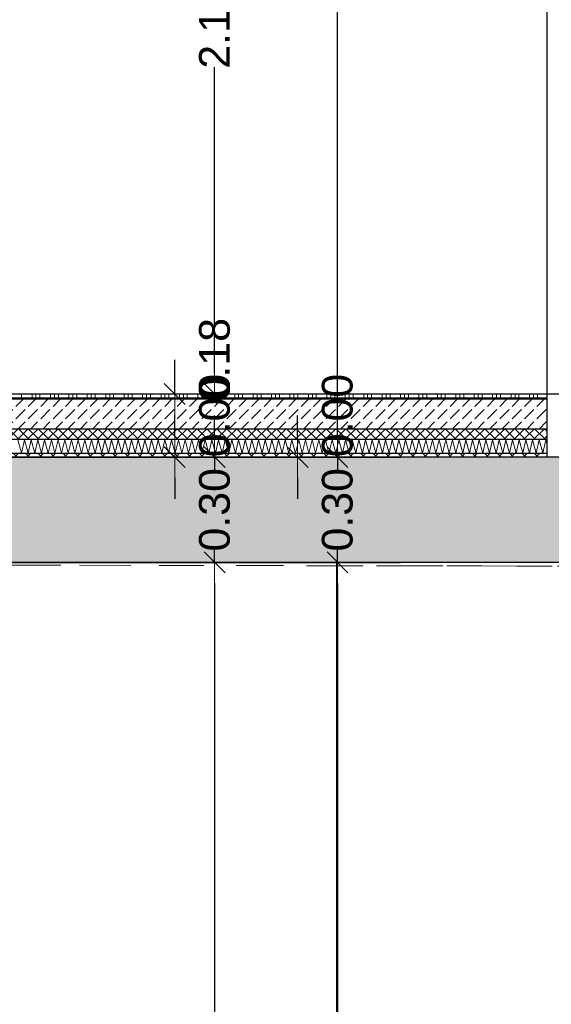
# Model space of a CAD drawing. Header units: metres. Extents: x -27.8 to 39.4, y -22.2 to 2.8.
# Tile 38 of 80: x 10.6 to 12.1, y -11.9 to -9.1. Entities that reach past the tile are written whole.
import ezdxf

# ---------------------------------------------------------------- set-up
doc = ezdxf.new("R2010")
doc.units = ezdxf.units.M
doc.header["$LTSCALE"] = 0.4
doc.header["$MEASUREMENT"] = 0
doc.linetypes.add('Strichlinie', pattern=[0.2, 0.15, -0.05])
doc.linetypes.add('Strichlinie_ lang', pattern=[0.529167, 0.3175, -0.211667])
doc.layers.get('0').update_dxf_attribs({"color": 8, "lineweight": 9})
doc.layers.get('Defpoints').update_dxf_attribs({"color": 8, "lineweight": 9})
for name, color, linetype in [('Neubau_A-Decken', 8, 'Continuous'), ('Neubau_A-STB Wände', 8, 'Continuous'), ('Neubau_A-TB Wände', 8, 'Continuous'), ('Neubau_B-Bodenaufbau', 8, 'Continuous'), ('Neubau_T-Bemaßung', 8, 'Continuous')]:
    doc.layers.add(name, color=color, linetype=linetype)
doc.layers.add('S-Linien _ Schraffuren.2D', color=8, linetype='Continuous', lineweight=9)
doc.styles.add('ERSTELLTER_STIL_2', font='arial.ttf')
doc.dimstyles.new('ERSTELLTER_STIL__1', dxfattribs={"dimtxt": 0.0875, "dimasz": 0.059375, "dimexe": 0.18, "dimexo": 0.0625, "dimgap": 0, "dimtad": 1, "dimzin": 0, "dimdsep": 46, "dimtxsty": 'ERSTELLTER_STIL_2', "dimblk": 'ARROWHEAD_6', "dimblk1": 'ARROWHEAD_6', "dimblk2": 'ARROWHEAD_6', "dimcen": 0.09, "dimclrd": 7, "dimclre": 7, "dimclrt": 7, "dimazin": 0, "dimtfac": 1, "dimtdec": 4, "dimtmove": 0, "dimatfit": 3, "dimfxl": 1, "dimtolj": 1, "dimtzin": 0, "dimarcsym": 0})

# ---------------------------------------------------------------- blocks, each defined once
blk = doc.blocks.new('ARROWHEAD_6')
at = {"color": 0, "linetype": 'Continuous', "lineweight": 0}
for p, q in [((-0.5, -0.5), (0.5, 0.5)), ((0, 0), (-1, 0))]:
    blk.add_line(p, q, dxfattribs=at)
blk = doc.blocks.new('*D380')
at = {"layer": 'Defpoints', "color": 0, "linetype": 'Continuous', "transparency": 16777216}
for p in [(11.1831, -10.655), (16.03, -10.655), (3.575, -14.405)]:
    blk.add_point(p, dxfattribs=at)
at = {"layer": 'Neubau_T-Bemaßung', "linetype": 'Continuous', "lineweight": -2, "transparency": 16777216}
for p, q in [((15.9675, -10.655), (11.0031, -10.655)), ((11.1831, -10.7144), (11.1831, -12.3528)), ((11.1831, -14.3456), (11.1831, -12.5807)), ((3.6375, -14.405), (11.3631, -14.405))]:
    blk.add_line(p, q, dxfattribs=at)
at = {"layer": 'Neubau_T-Bemaßung', "linetype": 'Continuous', "lineweight": -2, "transparency": 16777216, "xscale": 0.059375, "yscale": 0.059375, "zscale": 0.059375}
for p, rotation in [((11.1831, -10.655), 90), ((11.1831, -14.405), 270)]:
    blk.add_blockref('ARROWHEAD_6', p, dxfattribs=dict(at, rotation=rotation))
at = {"layer": 'Neubau_T-Bemaßung', "linetype": 'Continuous', "transparency": 16777216, "insert": (11.1831, -12.4668), "char_height": 0.0875, "attachment_point": 5, "rotation": 90, "style": 'ERSTELLTER_STIL_2'}
blk.add_mtext('\\A1;3.75', dxfattribs=at)
blk = doc.blocks.new('*D381')
at = {"layer": 'Defpoints', "color": 0, "linetype": 'Continuous', "transparency": 16777216}
for p in [(-0.3, -10.355), (11.1831, -10.355), (16.03, -10.655)]:
    blk.add_point(p, dxfattribs=at)
at = {"layer": 'Neubau_T-Bemaßung', "linetype": 'Continuous', "lineweight": -2, "transparency": 16777216}
for p, q in [((11.1831, -10.2956), (11.1831, -10.2363)), ((-0.2375, -10.355), (11.3631, -10.355)), ((11.1831, -10.355), (11.1831, -10.3917)), ((11.1831, -10.655), (11.1831, -10.6186)), ((15.9675, -10.655), (11.0031, -10.655)), ((11.1831, -10.7144), (11.1831, -10.7737))]:
    blk.add_line(p, q, dxfattribs=at)
at = {"layer": 'Neubau_T-Bemaßung', "linetype": 'Continuous', "lineweight": -2, "transparency": 16777216, "xscale": 0.059375, "yscale": 0.059375, "zscale": 0.059375}
for p, rotation in [((11.1831, -10.355), 270), ((11.1831, -10.655), 90)]:
    blk.add_blockref('ARROWHEAD_6', p, dxfattribs=dict(at, rotation=rotation))
at = {"layer": 'Neubau_T-Bemaßung', "linetype": 'Continuous', "transparency": 16777216, "insert": (11.1831, -10.5051), "char_height": 0.0875, "attachment_point": 5, "rotation": 90, "style": 'ERSTELLTER_STIL_2'}
blk.add_mtext('\\A1;0.30', dxfattribs=at)
blk = doc.blocks.new('*D382')
at = {"layer": 'Defpoints', "color": 0, "linetype": 'Continuous', "transparency": 16777216}
for p in [(-0.3, -10.355), (-0.3, -10.355), (11.0696, -10.355)]:
    blk.add_point(p, dxfattribs=at)
at = {"layer": 'Neubau_T-Bemaßung', "linetype": 'Continuous', "lineweight": -2, "transparency": 16777216}
for p, q in [((11.0696, -10.2956), (11.0696, -10.2363)), ((-0.2375, -10.355), (11.2496, -10.355)), ((-0.2375, -10.355), (11.2496, -10.355)), ((11.0696, -10.4144), (11.0696, -10.4738))]:
    blk.add_line(p, q, dxfattribs=at)
at = {"layer": 'Neubau_T-Bemaßung', "linetype": 'Continuous', "lineweight": -2, "transparency": 16777216, "xscale": 0.059375, "yscale": 0.059375, "zscale": 0.059375}
for rotation in [270, 90]:
    blk.add_blockref('ARROWHEAD_6', (11.0696, -10.355), dxfattribs=dict(at, rotation=rotation))
at = {"layer": 'Neubau_T-Bemaßung', "linetype": 'Continuous', "transparency": 16777216, "insert": (11.1831, -10.2363), "char_height": 0.0875, "attachment_point": 5, "rotation": 90, "style": 'ERSTELLTER_STIL_2'}
blk.add_mtext('\\A1;0.00', dxfattribs=at)
blk = doc.blocks.new('*D383')
at = {"layer": 'Defpoints', "color": 0, "linetype": 'Continuous', "transparency": 16777216}
for p in [(11.0694, -10.175), (33.092, -10.175), (-0.3, -10.355)]:
    blk.add_point(p, dxfattribs=at)
at = {"layer": 'Neubau_T-Bemaßung', "linetype": 'Continuous', "lineweight": -2, "transparency": 16777216}
for p, q in [((11.0694, -10.175), (11.0694, -10.0772)), ((33.0295, -10.175), (10.8894, -10.175)), ((11.0694, -10.2956), (11.0694, -10.2344)), ((-0.2375, -10.355), (11.2494, -10.355))]:
    blk.add_line(p, q, dxfattribs=at)
at = {"layer": 'Neubau_T-Bemaßung', "linetype": 'Continuous', "lineweight": -2, "transparency": 16777216, "xscale": 0.059375, "yscale": 0.059375, "zscale": 0.059375}
for p, rotation in [((11.0694, -10.175), 90), ((11.0694, -10.355), 270)]:
    blk.add_blockref('ARROWHEAD_6', p, dxfattribs=dict(at, rotation=rotation))
at = {"layer": 'Neubau_T-Bemaßung', "linetype": 'Continuous', "transparency": 16777216, "insert": (11.1831, -10.0772), "char_height": 0.0875, "attachment_point": 5, "rotation": 90, "style": 'ERSTELLTER_STIL_2'}
blk.add_mtext('\\A1;0.18', dxfattribs=at)
blk = doc.blocks.new('*D384')
at = {"layer": 'Defpoints', "color": 0, "linetype": 'Continuous', "transparency": 16777216}
for p in [(11.1831, -8.075), (11.3559, -8.075), (33.092, -10.175)]:
    blk.add_point(p, dxfattribs=at)
at = {"layer": 'Neubau_T-Bemaßung', "linetype": 'Continuous', "lineweight": -2, "transparency": 16777216}
for p, q in [((11.2934, -8.075), (11.0031, -8.075)), ((11.1831, -8.1344), (11.1831, -9.0143)), ((11.1831, -10.1156), (11.1831, -9.2427)), ((33.0295, -10.175), (11.0031, -10.175))]:
    blk.add_line(p, q, dxfattribs=at)
at = {"layer": 'Neubau_T-Bemaßung', "linetype": 'Continuous', "lineweight": -2, "transparency": 16777216, "xscale": 0.059375, "yscale": 0.059375, "zscale": 0.059375}
for p, rotation in [((11.1831, -8.075), 90), ((11.1831, -10.175), 270)]:
    blk.add_blockref('ARROWHEAD_6', p, dxfattribs=dict(at, rotation=rotation))
at = {"layer": 'Neubau_T-Bemaßung', "linetype": 'Continuous', "transparency": 16777216, "insert": (11.1831, -9.1285), "char_height": 0.0875, "attachment_point": 5, "rotation": 90, "style": 'ERSTELLTER_STIL_2'}
blk.add_mtext('\\A1;2.10', dxfattribs=at)
blk = doc.blocks.new('*D395')
at = {"layer": 'Defpoints', "color": 0, "linetype": 'Continuous', "transparency": 16777216}
for p in [(3.575, -10.655), (11.5331, -10.655), (16.28, -14.555)]:
    blk.add_point(p, dxfattribs=at)
at = {"layer": 'Neubau_T-Bemaßung', "linetype": 'Continuous', "lineweight": -2, "transparency": 16777216}
for p, q in [((3.6375, -10.655), (11.7131, -10.655)), ((11.5331, -10.7144), (11.5331, -12.495)), ((11.5331, -14.4956), (11.5331, -12.722)), ((16.2175, -14.555), (11.3531, -14.555))]:
    blk.add_line(p, q, dxfattribs=at)
at = {"layer": 'Neubau_T-Bemaßung', "linetype": 'Continuous', "lineweight": -2, "transparency": 16777216, "xscale": 0.059375, "yscale": 0.059375, "zscale": 0.059375}
for p, rotation in [((11.5331, -10.655), 90), ((11.5331, -14.555), 270)]:
    blk.add_blockref('ARROWHEAD_6', p, dxfattribs=dict(at, rotation=rotation))
at = {"layer": 'Neubau_T-Bemaßung', "linetype": 'Continuous', "transparency": 16777216, "insert": (11.5331, -12.6085), "char_height": 0.0875, "attachment_point": 5, "rotation": 90, "style": 'ERSTELLTER_STIL_2'}
blk.add_mtext('\\A1;3.90', dxfattribs=at)
blk = doc.blocks.new('*D396')
at = {"layer": 'Defpoints', "color": 0, "linetype": 'Continuous', "transparency": 16777216}
for p in [(-0.3, -10.355), (11.5331, -10.355), (3.575, -10.655)]:
    blk.add_point(p, dxfattribs=at)
at = {"layer": 'Neubau_T-Bemaßung', "linetype": 'Continuous', "lineweight": -2, "transparency": 16777216}
for p, q in [((11.5331, -10.2956), (11.5331, -10.2363)), ((-0.2375, -10.355), (11.7131, -10.355)), ((11.5331, -10.355), (11.5331, -10.3917)), ((11.5331, -10.655), (11.5331, -10.6186)), ((3.6375, -10.655), (11.7131, -10.655)), ((11.5331, -10.7144), (11.5331, -10.7737))]:
    blk.add_line(p, q, dxfattribs=at)
at = {"layer": 'Neubau_T-Bemaßung', "linetype": 'Continuous', "lineweight": -2, "transparency": 16777216, "xscale": 0.059375, "yscale": 0.059375, "zscale": 0.059375}
for p, rotation in [((11.5331, -10.355), 270), ((11.5331, -10.655), 90)]:
    blk.add_blockref('ARROWHEAD_6', p, dxfattribs=dict(at, rotation=rotation))
at = {"layer": 'Neubau_T-Bemaßung', "linetype": 'Continuous', "transparency": 16777216, "insert": (11.5331, -10.5051), "char_height": 0.0875, "attachment_point": 5, "rotation": 90, "style": 'ERSTELLTER_STIL_2'}
blk.add_mtext('\\A1;0.30', dxfattribs=at)
blk = doc.blocks.new('*D397')
at = {"layer": 'Defpoints', "color": 0, "linetype": 'Continuous', "transparency": 16777216}
for p in [(-0.3, -10.355), (-0.3, -10.355), (11.4196, -10.355)]:
    blk.add_point(p, dxfattribs=at)
at = {"layer": 'Neubau_T-Bemaßung', "linetype": 'Continuous', "lineweight": -2, "transparency": 16777216}
for p, q in [((11.4196, -10.2956), (11.4196, -10.2363)), ((-0.2375, -10.355), (11.5996, -10.355)), ((-0.2375, -10.355), (11.5996, -10.355)), ((11.4196, -10.4144), (11.4196, -10.4738))]:
    blk.add_line(p, q, dxfattribs=at)
at = {"layer": 'Neubau_T-Bemaßung', "linetype": 'Continuous', "lineweight": -2, "transparency": 16777216, "xscale": 0.059375, "yscale": 0.059375, "zscale": 0.059375}
for rotation in [270, 90]:
    blk.add_blockref('ARROWHEAD_6', (11.4196, -10.355), dxfattribs=dict(at, rotation=rotation))
at = {"layer": 'Neubau_T-Bemaßung', "linetype": 'Continuous', "transparency": 16777216, "insert": (11.5331, -10.2363), "char_height": 0.0875, "attachment_point": 5, "rotation": 90, "style": 'ERSTELLTER_STIL_2'}
blk.add_mtext('\\A1;0.00', dxfattribs=at)
blk = doc.blocks.new('*D398')
at = {"layer": 'Defpoints', "color": 0, "linetype": 'Continuous', "transparency": 16777216}
for p in [(11.5331, -6.495), (23.73, -6.495), (-0.3, -10.355)]:
    blk.add_point(p, dxfattribs=at)
at = {"layer": 'Neubau_T-Bemaßung', "linetype": 'Continuous', "lineweight": -2, "transparency": 16777216}
for p, q in [((23.6675, -6.495), (11.3531, -6.495)), ((11.5331, -6.5544), (11.5331, -8.3149)), ((11.5331, -10.2956), (11.5331, -8.5421)), ((-0.2375, -10.355), (11.7131, -10.355))]:
    blk.add_line(p, q, dxfattribs=at)
at = {"layer": 'Neubau_T-Bemaßung', "linetype": 'Continuous', "lineweight": -2, "transparency": 16777216, "xscale": 0.059375, "yscale": 0.059375, "zscale": 0.059375}
for p, rotation in [((11.5331, -6.495), 90), ((11.5331, -10.355), 270)]:
    blk.add_blockref('ARROWHEAD_6', p, dxfattribs=dict(at, rotation=rotation))
at = {"layer": 'Neubau_T-Bemaßung', "linetype": 'Continuous', "transparency": 16777216, "insert": (11.5331, -8.4285), "char_height": 0.0875, "attachment_point": 5, "rotation": 90, "style": 'ERSTELLTER_STIL_2'}
blk.add_mtext('\\A1;3.86', dxfattribs=at)
blk = doc.blocks.new('*D405')
at = {"layer": 'Defpoints', "color": 0, "linetype": 'Continuous', "transparency": 16777216}
for p in [(1.4797, -10.175), (33.092, -10.175), (-0.3, -10.355)]:
    blk.add_point(p, dxfattribs=at)
at = {"layer": 'Neubau_T-Bemaßung', "linetype": 'Continuous', "lineweight": -2, "transparency": 16777216}
for p, q in [((1.4797, -10.175), (1.4797, -10.0772)), ((33.0295, -10.175), (1.2997, -10.175)), ((1.4797, -10.2956), (1.4797, -10.2344)), ((-0.2375, -10.355), (1.6597, -10.355))]:
    blk.add_line(p, q, dxfattribs=at)
at = {"layer": 'Neubau_T-Bemaßung', "linetype": 'Continuous', "lineweight": -2, "transparency": 16777216, "xscale": 0.059375, "yscale": 0.059375, "zscale": 0.059375}
for p, rotation in [((1.4797, -10.175), 90), ((1.4797, -10.355), 270)]:
    blk.add_blockref('ARROWHEAD_6', p, dxfattribs=dict(at, rotation=rotation))
at = {"layer": 'Neubau_T-Bemaßung', "linetype": 'Continuous', "transparency": 16777216, "insert": (1.5934, -10.0772), "char_height": 0.0875, "attachment_point": 5, "rotation": 90, "style": 'ERSTELLTER_STIL_2'}
blk.add_mtext('\\A1;0.18', dxfattribs=at)
blk = doc.blocks.new('*D406')
at = {"layer": 'Defpoints', "color": 0, "linetype": 'Continuous', "transparency": 16777216}
for p in [(1.5934, -6.825), (7.9525, -6.825), (33.092, -10.175)]:
    blk.add_point(p, dxfattribs=at)
at = {"layer": 'Neubau_T-Bemaßung', "linetype": 'Continuous', "lineweight": -2, "transparency": 16777216}
for p, q in [((7.89, -6.825), (1.4134, -6.825)), ((1.5934, -6.8844), (1.5934, -8.3896)), ((1.5934, -10.1156), (1.5934, -8.6174)), ((33.0295, -10.175), (1.4134, -10.175))]:
    blk.add_line(p, q, dxfattribs=at)
at = {"layer": 'Neubau_T-Bemaßung', "linetype": 'Continuous', "lineweight": -2, "transparency": 16777216, "xscale": 0.059375, "yscale": 0.059375, "zscale": 0.059375}
for p, rotation in [((1.5934, -6.825), 90), ((1.5934, -10.175), 270)]:
    blk.add_blockref('ARROWHEAD_6', p, dxfattribs=dict(at, rotation=rotation))
at = {"layer": 'Neubau_T-Bemaßung', "linetype": 'Continuous', "transparency": 16777216, "insert": (1.5934, -8.5035), "char_height": 0.0875, "attachment_point": 5, "rotation": 90, "style": 'ERSTELLTER_STIL_2'}
blk.add_mtext('\\A1;3.35', dxfattribs=at)
blk = doc.blocks.new('*D418')
at = {"layer": 'Defpoints', "color": 0, "linetype": 'Continuous', "transparency": 16777216}
for p in [(1.9434, -6.495), (23.73, -6.495), (-0.3, -10.355)]:
    blk.add_point(p, dxfattribs=at)
at = {"layer": 'Neubau_T-Bemaßung', "linetype": 'Continuous', "lineweight": -2, "transparency": 16777216}
for p, q in [((23.6675, -6.495), (1.7634, -6.495)), ((1.9434, -6.5544), (1.9434, -8.3149)), ((1.9434, -10.2956), (1.9434, -8.5421)), ((-0.2375, -10.355), (2.1234, -10.355))]:
    blk.add_line(p, q, dxfattribs=at)
at = {"layer": 'Neubau_T-Bemaßung', "linetype": 'Continuous', "lineweight": -2, "transparency": 16777216, "xscale": 0.059375, "yscale": 0.059375, "zscale": 0.059375}
for p, rotation in [((1.9434, -6.495), 90), ((1.9434, -10.355), 270)]:
    blk.add_blockref('ARROWHEAD_6', p, dxfattribs=dict(at, rotation=rotation))
at = {"layer": 'Neubau_T-Bemaßung', "linetype": 'Continuous', "transparency": 16777216, "insert": (1.9434, -8.4285), "char_height": 0.0875, "attachment_point": 5, "rotation": 90, "style": 'ERSTELLTER_STIL_2'}
blk.add_mtext('\\A1;3.86', dxfattribs=at)

msp = doc.modelspace()

# ---------------------------------------------------------------- hatches: boundary and pattern name
at = {"layer": 'Neubau_A-Decken', "linetype": 'Continuous'}
h = msp.add_hatch(dxfattribs=at)
h.set_pattern_fill('BETON__STAHLBETON_0001', color=256, style=0, pattern_type=2)
h.set_pattern_definition([(45, (388.31789, -10.175), (-0.084852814, 0.084852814), []), (45, (388.27546, -10.13257), (-0.084852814, 0.084852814), [0.09, -0.03])])
h.paths.add_polyline_path([(3.275, -10.355), (3.275, -10.655), (16.28, -10.655), (16.28, -10.355)])
at = {"layer": 'Neubau_B-Bodenaufbau', "linetype": 'Continuous'}
h = msp.add_hatch(dxfattribs=at)
h.set_pattern_fill('BETON__UNBEWEHRT_0001', color=256, style=0, pattern_type=2)
h.set_pattern_definition([(45, (388.31789, -10.175), (-0.035355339, 0.035355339), [0.0375, -0.0125]), (45, (388.31789, -10.139645), (-0.035355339, 0.035355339), [0.0375, -0.0125])])
h.paths.add_polyline_path([(9.13, -10.19), (9.13, -10.275), (12.13, -10.275), (12.13, -10.19)])
h = msp.add_hatch(dxfattribs=at)
h.set_pattern_fill('DÄMMUNG__HART_2_0001', color=256, style=0, pattern_type=2)
h.set_pattern_definition([(45, (388.31789, -10.175), (-0.0141421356, 0.0141421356), []), (135, (388.31789, -10.175), (0.0141421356, 0.0141421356), [])])
h.paths.add_polyline_path([(9.13, -10.275), (9.13, -10.305), (12.13, -10.305), (12.13, -10.275)])
h = msp.add_hatch(dxfattribs=at)
h.set_pattern_fill('GUßASPHALT_0001', color=256, style=0, pattern_type=2)
h.set_pattern_definition([(45, (388.31789, -10.175), (-0.0176776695, 0.0176776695), []), (135, (388.31789, -10.175), (0.0176776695, 0.0176776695), [])])
h.paths.add_polyline_path([(9.13, -10.355), (12.13, -10.355), (12.13, -10.345), (9.13, -10.345)])

# ---------------------------------------------------------------- linework, layer by layer
at = {"layer": 'Neubau_A-Decken', "linetype": 'Continuous'}
msp.add_line((16.03, -10.655), (3.575, -10.655), dxfattribs=at)
at = {"layer": 'Neubau_A-Decken', "linetype": 'Continuous', "flags": 128}
msp.add_lwpolyline([(12.28, -10.355), (12.2675, -10.355), (12.255, -10.355), (12.155, -10.355), (12.1425, -10.355), (12.13, -10.355), (9.13, -10.355), (9.1175, -10.355), (9.105, -10.355), (9.055, -10.355), (8.855, -10.355), (8.805, -10.355), (8.7925, -10.355), (8.78, -10.355), (6.725, -10.355), (3.275, -10.355)], dxfattribs=at)
at = {"layer": 'Neubau_A-STB Wände', "linetype": 'Continuous'}
msp.add_line((11.53, -10.655), (11.53, -14.405), dxfattribs=at)
at = {"layer": 'Neubau_A-TB Wände', "linetype": 'Continuous'}
msp.add_line((12.13, -7.675), (12.13, -10.175), dxfattribs=at)
at = {"layer": 'Neubau_A-TB Wände', "linetype": 'Continuous', "flags": 128}
msp.add_lwpolyline([(12.13, -10.175), (12.13, -10.19), (12.13, -10.275), (12.13, -10.305), (12.13, -10.345), (12.13, -10.355)], dxfattribs=at)
at = {"layer": 'Neubau_B-Bodenaufbau', "linetype": 'Continuous'}
for p, q in [((12.13, -10.175), (9.13, -10.175)), ((12.13, -10.19), (9.13, -10.19)), ((12.13, -10.275), (9.13, -10.275)), ((12.13, -10.305), (9.13, -10.305)), ((12.13, -10.345), (9.13, -10.345))]:
    msp.add_line(p, q, dxfattribs=at)
at = {"layer": 'Neubau_B-Bodenaufbau', "linetype": 'Continuous', "lineweight": 9}
for p, q in [((10.5804, -10.1862), (10.6329, -10.1862)), ((10.6329, -10.175), (10.6329, -10.19)), ((10.6329, -10.1862), (10.6854, -10.1862)), ((10.6629, -10.175), (10.6629, -10.19)), ((10.6741, -10.175), (10.6741, -10.19)), ((10.6854, -10.175), (10.6854, -10.19)), ((10.6854, -10.1862), (10.7379, -10.1862)), ((10.7154, -10.175), (10.7154, -10.19)), ((10.7266, -10.175), (10.7266, -10.19)), ((10.7379, -10.175), (10.7379, -10.19)), ((10.7379, -10.1862), (10.7904, -10.1862)), ((10.7679, -10.175), (10.7679, -10.19)), ((10.7791, -10.175), (10.7791, -10.19)), ((10.7904, -10.175), (10.7904, -10.19)), ((10.7904, -10.1862), (10.8429, -10.1862)), ((10.8204, -10.175), (10.8204, -10.19)), ((10.8316, -10.175), (10.8316, -10.19)), ((10.8429, -10.175), (10.8429, -10.19)), ((10.8429, -10.1862), (10.8954, -10.1862)), ((10.8729, -10.175), (10.8729, -10.19)), ((10.8841, -10.175), (10.8841, -10.19)), ((10.8954, -10.175), (10.8954, -10.19)), ((10.8954, -10.1862), (10.9479, -10.1862)), ((10.9254, -10.175), (10.9254, -10.19)), ((10.9366, -10.175), (10.9366, -10.19)), ((10.9479, -10.175), (10.9479, -10.19)), ((10.9479, -10.1862), (11.0004, -10.1862)), ((10.9779, -10.175), (10.9779, -10.19)), ((10.9891, -10.175), (10.9891, -10.19)), ((11.0004, -10.175), (11.0004, -10.19)), ((11.0004, -10.1862), (11.0529, -10.1862)), ((11.0304, -10.175), (11.0304, -10.19)), ((11.0416, -10.175), (11.0416, -10.19)), ((11.0529, -10.175), (11.0529, -10.19)), ((11.0529, -10.1862), (11.1054, -10.1862)), ((11.0829, -10.175), (11.0829, -10.19)), ((11.0941, -10.175), (11.0941, -10.19)), ((11.1054, -10.175), (11.1054, -10.19)), ((11.1054, -10.1862), (11.1579, -10.1862)), ((11.1354, -10.175), (11.1354, -10.19)), ((11.1466, -10.175), (11.1466, -10.19)), ((11.1579, -10.175), (11.1579, -10.19)), ((11.1579, -10.1862), (11.2104, -10.1862)), ((11.1879, -10.175), (11.1879, -10.19)), ((11.1991, -10.175), (11.1991, -10.19)), ((11.2104, -10.175), (11.2104, -10.19)), ((11.2104, -10.1862), (11.2629, -10.1862)), ((11.2404, -10.175), (11.2404, -10.19)), ((11.2516, -10.175), (11.2516, -10.19)), ((11.2629, -10.175), (11.2629, -10.19)), ((11.2629, -10.1862), (11.3154, -10.1862)), ((11.2929, -10.175), (11.2929, -10.19)), ((11.3041, -10.175), (11.3041, -10.19)), ((11.3154, -10.175), (11.3154, -10.19)), ((11.3154, -10.1862), (11.3679, -10.1862)), ((11.3454, -10.175), (11.3454, -10.19)), ((11.3566, -10.175), (11.3566, -10.19)), ((11.3679, -10.175), (11.3679, -10.19)), ((11.3679, -10.1862), (11.4204, -10.1862)), ((11.3979, -10.175), (11.3979, -10.19)), ((11.4091, -10.175), (11.4091, -10.19)), ((11.4204, -10.175), (11.4204, -10.19)), ((11.4204, -10.1862), (11.4729, -10.1862)), ((11.4504, -10.175), (11.4504, -10.19)), ((11.4616, -10.175), (11.4616, -10.19)), ((11.4729, -10.175), (11.4729, -10.19)), ((11.4729, -10.1862), (11.5254, -10.1862)), ((11.5029, -10.175), (11.5029, -10.19)), ((11.5141, -10.175), (11.5141, -10.19)), ((11.5254, -10.175), (11.5254, -10.19)), ((11.5254, -10.1862), (11.5779, -10.1862)), ((11.5554, -10.175), (11.5554, -10.19)), ((11.5666, -10.175), (11.5666, -10.19)), ((11.5779, -10.175), (11.5779, -10.19)), ((11.5779, -10.1862), (11.6304, -10.1862)), ((11.6079, -10.175), (11.6079, -10.19)), ((11.6191, -10.175), (11.6191, -10.19)), ((11.6304, -10.175), (11.6304, -10.19)), ((11.6304, -10.1862), (11.6829, -10.1862)), ((11.6604, -10.175), (11.6604, -10.19)), ((11.6716, -10.175), (11.6716, -10.19)), ((11.6829, -10.175), (11.6829, -10.19)), ((11.6829, -10.1862), (11.7354, -10.1862)), ((11.7129, -10.175), (11.7129, -10.19)), ((11.7241, -10.175), (11.7241, -10.19)), ((11.7354, -10.175), (11.7354, -10.19)), ((11.7354, -10.1862), (11.7879, -10.1862)), ((11.7654, -10.175), (11.7654, -10.19)), ((11.7766, -10.175), (11.7766, -10.19)), ((11.7879, -10.175), (11.7879, -10.19)), ((11.7879, -10.1862), (11.8404, -10.1862)), ((11.8179, -10.175), (11.8179, -10.19)), ((11.8291, -10.175), (11.8291, -10.19)), ((11.8404, -10.175), (11.8404, -10.19)), ((11.8404, -10.1862), (11.8929, -10.1862)), ((11.8704, -10.175), (11.8704, -10.19)), ((11.8816, -10.175), (11.8816, -10.19)), ((11.8929, -10.175), (11.8929, -10.19)), ((11.8929, -10.1862), (11.9454, -10.1862)), ((11.9229, -10.175), (11.9229, -10.19)), ((11.9341, -10.175), (11.9341, -10.19)), ((11.9454, -10.175), (11.9454, -10.19)), ((11.9454, -10.1862), (11.9979, -10.1862)), ((11.9754, -10.175), (11.9754, -10.19)), ((11.9866, -10.175), (11.9866, -10.19)), ((11.9979, -10.175), (11.9979, -10.19)), ((11.9979, -10.1862), (12.0504, -10.1862)), ((12.0279, -10.175), (12.0279, -10.19)), ((12.0391, -10.175), (12.0391, -10.19)), ((12.0504, -10.175), (12.0504, -10.19)), ((12.0504, -10.1862), (12.1029, -10.1862)), ((12.0804, -10.175), (12.0804, -10.19)), ((12.0916, -10.175), (12.0916, -10.19)), ((12.1029, -10.175), (12.1029, -10.19)), ((12.1029, -10.1862), (12.13, -10.1862)), ((10.6227, -10.306), (10.6329, -10.344)), ((10.6329, -10.344), (10.6417, -10.306)), ((10.6417, -10.306), (10.6519, -10.344)), ((10.6519, -10.344), (10.6607, -10.306)), ((10.6607, -10.306), (10.6709, -10.344)), ((10.6709, -10.344), (10.6798, -10.306)), ((10.6798, -10.306), (10.69, -10.344)), ((10.69, -10.344), (10.6988, -10.306)), ((10.6988, -10.306), (10.709, -10.344)), ((10.709, -10.344), (10.7179, -10.306)), ((10.7179, -10.306), (10.7281, -10.344)), ((10.7281, -10.344), (10.7369, -10.306)), ((10.7369, -10.306), (10.7471, -10.344)), ((10.7471, -10.344), (10.756, -10.306)), ((10.756, -10.306), (10.7662, -10.344)), ((10.7662, -10.344), (10.775, -10.306)), ((10.775, -10.306), (10.7852, -10.344)), ((10.7852, -10.344), (10.7941, -10.306)), ((10.7941, -10.306), (10.8043, -10.344)), ((10.8043, -10.344), (10.8131, -10.306)), ((10.8131, -10.306), (10.8233, -10.344)), ((10.8233, -10.344), (10.8322, -10.306)), ((10.8322, -10.306), (10.8424, -10.344)), ((10.8424, -10.344), (10.8512, -10.306)), ((10.8512, -10.306), (10.8614, -10.344)), ((10.8614, -10.344), (10.8703, -10.306)), ((10.8703, -10.306), (10.8805, -10.344)), ((10.8805, -10.344), (10.8893, -10.306)), ((10.8893, -10.306), (10.8995, -10.344)), ((10.8995, -10.344), (10.9084, -10.306)), ((10.9084, -10.306), (10.9186, -10.344)), ((10.9186, -10.344), (10.9274, -10.306)), ((10.9274, -10.306), (10.9376, -10.344)), ((10.9376, -10.344), (10.9465, -10.306)), ((10.9465, -10.306), (10.9567, -10.344)), ((10.9567, -10.344), (10.9655, -10.306)), ((10.9655, -10.306), (10.9757, -10.344)), ((10.9757, -10.344), (10.9846, -10.306)), ((10.9846, -10.306), (10.9948, -10.344)), ((10.9948, -10.344), (11.0036, -10.306)), ((11.0036, -10.306), (11.0138, -10.344)), ((11.0138, -10.344), (11.0227, -10.306)), ((11.0227, -10.306), (11.0329, -10.344)), ((11.0329, -10.344), (11.0417, -10.306)), ((11.0417, -10.306), (11.0519, -10.344)), ((11.0519, -10.344), (11.0607, -10.306)), ((11.0607, -10.306), (11.0709, -10.344)), ((11.0709, -10.344), (11.0798, -10.306)), ((11.0798, -10.306), (11.09, -10.344)), ((11.09, -10.344), (11.0988, -10.306)), ((11.0988, -10.306), (11.109, -10.344)), ((11.109, -10.344), (11.1179, -10.306)), ((11.1179, -10.306), (11.1281, -10.344)), ((11.1281, -10.344), (11.1369, -10.306)), ((11.1369, -10.306), (11.1471, -10.344)), ((11.1471, -10.344), (11.156, -10.306)), ((11.156, -10.306), (11.1662, -10.344)), ((11.1662, -10.344), (11.175, -10.306)), ((11.175, -10.306), (11.1852, -10.344)), ((11.1852, -10.344), (11.1941, -10.306)), ((11.1941, -10.306), (11.2043, -10.344)), ((11.2043, -10.344), (11.2131, -10.306)), ((11.2131, -10.306), (11.2233, -10.344)), ((11.2233, -10.344), (11.2322, -10.306)), ((11.2322, -10.306), (11.2424, -10.344)), ((11.2424, -10.344), (11.2512, -10.306)), ((11.2512, -10.306), (11.2614, -10.344)), ((11.2614, -10.344), (11.2703, -10.306)), ((11.2703, -10.306), (11.2805, -10.344)), ((11.2805, -10.344), (11.2893, -10.306)), ((11.2893, -10.306), (11.2995, -10.344)), ((11.2995, -10.344), (11.3084, -10.306)), ((11.3084, -10.306), (11.3186, -10.344)), ((11.3186, -10.344), (11.3274, -10.306)), ((11.3274, -10.306), (11.3376, -10.344)), ((11.3376, -10.344), (11.3465, -10.306)), ((11.3465, -10.306), (11.3567, -10.344)), ((11.3567, -10.344), (11.3655, -10.306)), ((11.3655, -10.306), (11.3757, -10.344)), ((11.3757, -10.344), (11.3846, -10.306)), ((11.3846, -10.306), (11.3948, -10.344)), ((11.3948, -10.344), (11.4036, -10.306)), ((11.4036, -10.306), (11.4138, -10.344)), ((11.4138, -10.344), (11.4227, -10.306)), ((11.4227, -10.306), (11.4329, -10.344)), ((11.4329, -10.344), (11.4417, -10.306)), ((11.4417, -10.306), (11.4519, -10.344)), ((11.4519, -10.344), (11.4607, -10.306)), ((11.4607, -10.306), (11.4709, -10.344)), ((11.4709, -10.344), (11.4798, -10.306)), ((11.4798, -10.306), (11.49, -10.344)), ((11.49, -10.344), (11.4988, -10.306)), ((11.4988, -10.306), (11.509, -10.344)), ((11.509, -10.344), (11.5179, -10.306)), ((11.5179, -10.306), (11.5281, -10.344)), ((11.5281, -10.344), (11.5369, -10.306)), ((11.5369, -10.306), (11.5471, -10.344)), ((11.5471, -10.344), (11.556, -10.306)), ((11.556, -10.306), (11.5662, -10.344)), ((11.5662, -10.344), (11.575, -10.306)), ((11.575, -10.306), (11.5852, -10.344)), ((11.5852, -10.344), (11.5941, -10.306)), ((11.5941, -10.306), (11.6043, -10.344)), ((11.6043, -10.344), (11.6131, -10.306)), ((11.6131, -10.306), (11.6233, -10.344)), ((11.6233, -10.344), (11.6322, -10.306)), ((11.6322, -10.306), (11.6424, -10.344)), ((11.6424, -10.344), (11.6512, -10.306)), ((11.6512, -10.306), (11.6614, -10.344)), ((11.6614, -10.344), (11.6703, -10.306)), ((11.6703, -10.306), (11.6805, -10.344)), ((11.6805, -10.344), (11.6893, -10.306)), ((11.6893, -10.306), (11.6995, -10.344)), ((11.6995, -10.344), (11.7084, -10.306)), ((11.7084, -10.306), (11.7186, -10.344)), ((11.7186, -10.344), (11.7274, -10.306)), ((11.7274, -10.306), (11.7376, -10.344)), ((11.7376, -10.344), (11.7465, -10.306)), ((11.7465, -10.306), (11.7567, -10.344)), ((11.7567, -10.344), (11.7655, -10.306)), ((11.7655, -10.306), (11.7757, -10.344)), ((11.7757, -10.344), (11.7846, -10.306)), ((11.7846, -10.306), (11.7948, -10.344)), ((11.7948, -10.344), (11.8036, -10.306)), ((11.8036, -10.306), (11.8138, -10.344)), ((11.8138, -10.344), (11.8227, -10.306)), ((11.8227, -10.306), (11.8329, -10.344)), ((11.8329, -10.344), (11.8417, -10.306)), ((11.8417, -10.306), (11.8519, -10.344)), ((11.8519, -10.344), (11.8607, -10.306)), ((11.8607, -10.306), (11.8709, -10.344)), ((11.8709, -10.344), (11.8798, -10.306)), ((11.8798, -10.306), (11.89, -10.344)), ((11.89, -10.344), (11.8988, -10.306)), ((11.8988, -10.306), (11.909, -10.344)), ((11.909, -10.344), (11.9179, -10.306)), ((11.9179, -10.306), (11.9281, -10.344)), ((11.9281, -10.344), (11.9369, -10.306)), ((11.9369, -10.306), (11.9471, -10.344)), ((11.9471, -10.344), (11.956, -10.306)), ((11.956, -10.306), (11.9662, -10.344)), ((11.9662, -10.344), (11.975, -10.306)), ((11.975, -10.306), (11.9852, -10.344)), ((11.9852, -10.344), (11.9941, -10.306)), ((11.9941, -10.306), (12.0043, -10.344)), ((12.0043, -10.344), (12.0131, -10.306)), ((12.0131, -10.306), (12.0233, -10.344)), ((12.0233, -10.344), (12.0322, -10.306)), ((12.0322, -10.306), (12.0424, -10.344)), ((12.0424, -10.344), (12.0512, -10.306)), ((12.0512, -10.306), (12.0614, -10.344)), ((12.0614, -10.344), (12.0703, -10.306)), ((12.0703, -10.306), (12.0805, -10.344)), ((12.0805, -10.344), (12.0893, -10.306)), ((12.0893, -10.306), (12.0995, -10.344)), ((12.0995, -10.344), (12.1084, -10.306)), ((12.1084, -10.306), (12.1186, -10.344)), ((12.1186, -10.344), (12.1274, -10.306)), ((12.1274, -10.306), (12.13, -10.3156))]:
    msp.add_line(p, q, dxfattribs=at)
at = {"layer": 'S-Linien _ Schraffuren.2D', "linetype": 'Strichlinie', "flags": 128}
msp.add_lwpolyline([(13.8454, -10.6687), (15.6563, -10.6758), (17.0612, -10.6704), (19.0543, -10.6547), (19.3911, -10.6615), (20.6649, -10.649), (21.2048, -10.5292), (21.2503, -10.5021), (21.2786, -10.5137), (21.3187, -10.5222), (21.4464, -10.5741), (25.3122, -10.4635), (25.3122, -15.655), (21.47, -15.655), (20.42, -16.705), (17.04, -16.705), (15.99, -15.655), (2.115, -15.655), (-2.9008, -10.6392)], close=True, dxfattribs=at)
at = {"layer": 'S-Linien _ Schraffuren.2D', "linetype": 'Strichlinie_ lang', "flags": 128}
msp.add_lwpolyline([(-6, -10.6338), (13.8454, -10.6687), (15.6563, -10.6758), (15.6601, -10.6757), (17.0612, -10.6704), (19.0543, -10.6547), (19.3911, -10.6615), (20.6649, -10.649), (21.2048, -10.5292), (21.2503, -10.5021)], dxfattribs=at)

# ---------------------------------------------------------------- dimensions: what is measured, and where the dimension line sits
at = {"layer": 'Neubau_T-Bemaßung', "linetype": 'Continuous'}
for base, p1, p2, picture, middle in [((11.5331, -6.495), (-0.3, -10.355), (23.73, -6.495), '*D398', (11.5331, -8.4285)), ((1.9434, -6.495), (-0.3, -10.355), (23.73, -6.495), '*D418', (1.9434, -8.4285)), ((1.5934, -6.825), (33.092, -10.175), (7.9525, -6.825), '*D406', (1.5934, -8.5035)), ((11.1831, -8.075), (33.092, -10.175), (11.3559, -8.075), '*D384', (11.1831, -9.1285)), ((11.0694, -10.175), (-0.3, -10.355), (33.092, -10.175), '*D383', (11.1831, -10.0772)), ((1.4797, -10.175), (-0.3, -10.355), (33.092, -10.175), '*D405', (1.5934, -10.0772)), ((11.0696435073, -10.355), (-0.3, -10.355), (-0.3, -10.355), '*D382', (11.1831368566, -10.23625)), ((11.4196435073, -10.355), (-0.3, -10.355), (-0.3, -10.355), '*D397', (11.5331368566, -10.23625)), ((11.1831, -10.355), (16.03, -10.655), (-0.3, -10.355), '*D381', (11.1831, -10.5051)), ((11.5331, -10.355), (3.575, -10.655), (-0.3, -10.355), '*D396', (11.5331, -10.5051)), ((11.1831, -10.655), (3.575, -14.405), (16.03, -10.655), '*D380', (11.1831, -12.4668)), ((11.5331, -10.655), (16.28, -14.555), (3.575, -10.655), '*D395', (11.5331, -12.6085))]:
    dim = msp.add_linear_dim(base=base, p1=p1, p2=p2, angle=90, dimstyle='ERSTELLTER_STIL__1', override={"dimclrd": 256, "dimclre": 256, "dimclrt": 256}, dxfattribs=at)
    dim.commit()
    dim.dimension.update_dxf_attribs({"geometry": picture, "text_midpoint": middle, "dimtype": 160, "text_rotation": 90})

doc.saveas('drawing.dxf')
